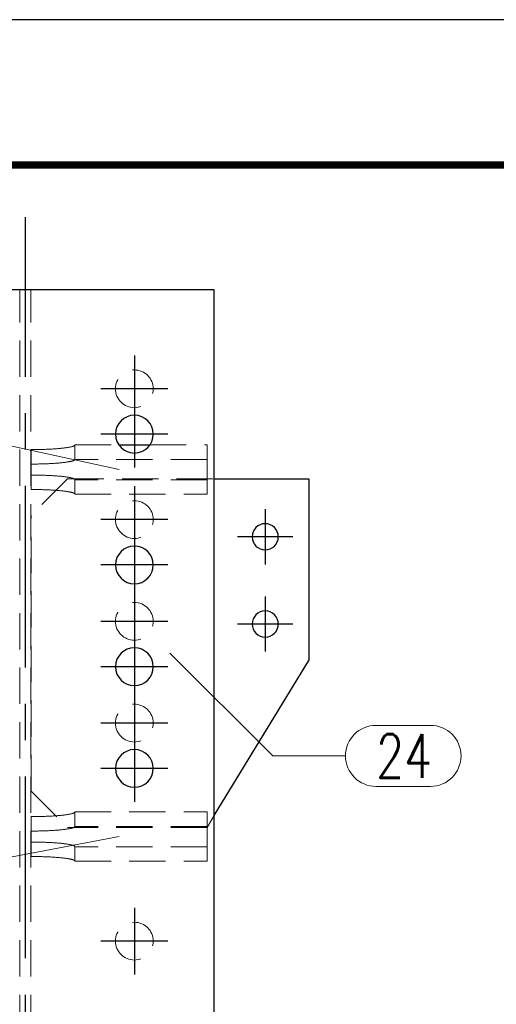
# Model space of a CAD drawing. Header units: millimetres. Extents: x 2097 to 3301, y 14853 to 15503.
# Tile 51 of 97: x 2558 to 2591, y 15407 to 15475. Entities that reach past the tile are written whole.
import ezdxf

# ---------------------------------------------------------------- set-up
doc = ezdxf.new("R2010")
doc.units = ezdxf.units.MM
doc.header["$LTSCALE"] = 10
doc.linetypes.add('HIDDEN', pattern=[0.375, 0.25, -0.125])
doc.linetypes.add('MITTE', pattern=[2, 1.25, -0.25, 0.25, -0.25])
doc.layers.get('Defpoints').update_dxf_attribs({"color": 1})
doc.layers.add('_FORMATKA', color=8, linetype='Continuous', plot=False)
for name, color, linetype, lineweight in [('_RAMKA', 7, 'Continuous', 35), ('PS_DIM', 4, 'Continuous', 13), ('PS_Hidden', 2, 'HIDDEN', 9), ('PS_Pos', 1, 'Continuous', 15), ('PS_SOLID', 7, 'Continuous', 30)]:
    doc.layers.add(name, color=color, linetype=linetype, lineweight=lineweight)
doc.layers.add('PS_MID', color=5, linetype='MITTE')
doc.styles.add('simplex', font='simplex.shx', dxfattribs={"width": 0.75})
doc.dimstyles.new('1_10_GŁ_DS1-LS10', dxfattribs={"dimtxt": 2, "dimasz": 2, "dimexe": 2, "dimexo": 5, "dimgap": 1, "dimtad": 1, "dimjust": 4, "dimdec": 0, "dimlfac": 10, "dimtxsty": 'simplex', "dimblk1": 'NONE', "dimsah": 1, "dimcen": 2, "dimclrd": 256, "dimclre": 256, "dimclrt": 3, "dimadec": 1, "dimazin": 0, "dimtfac": 1, "dimtdec": 0, "dimtmove": 2, "dimatfit": 3, "dimfxl": 1, "dimarcsym": 0})

# ---------------------------------------------------------------- blocks, each defined once
blk = doc.blocks.new('*D1406')
at = {"layer": 'Defpoints', "color": 0, "transparency": 16777216}
for p in [(2523.076, 15433.044), (2544.049, 15433.044), (2571.649, 15223.911)]:
    blk.add_point(p, dxfattribs=at)
at = {"layer": 'PS_DIM', "lineweight": -2, "transparency": 16777216}
for p, q in [((2539.049, 15433.044), (2521.076, 15433.044)), ((2523.076, 15223.911), (2523.076, 15431.044)), ((2566.649, 15223.911), (2521.076, 15223.911))]:
    blk.add_line(p, q, dxfattribs=at)
at = {"layer": 'PS_DIM', "transparency": 16777216}
blk.add_solid([(2522.743, 15431.044), (2523.409, 15431.044), (2523.076, 15433.044)], dxfattribs=at)
at = {"layer": 'PS_DIM', "color": 3, "transparency": 16777216, "insert": (2526.739, 15435.064), "char_height": 2, "attachment_point": 5, "rotation": 0.0573, "style": 'simplex'}
blk.add_mtext('6470', dxfattribs=at)
blk = doc.blocks.new('_None')
blk = doc.blocks.new('*D1407')
at = {"layer": 'Defpoints', "color": 0, "transparency": 16777216}
for p in [(2523.076, 15439.044), (2544.049, 15439.044), (2571.649, 15223.911)]:
    blk.add_point(p, dxfattribs=at)
at = {"layer": 'PS_DIM', "lineweight": -2, "transparency": 16777216}
for p, q in [((2539.049, 15439.044), (2521.076, 15439.044)), ((2523.076, 15223.911), (2523.076, 15437.044)), ((2566.649, 15223.911), (2521.076, 15223.911))]:
    blk.add_line(p, q, dxfattribs=at)
at = {"layer": 'PS_DIM', "transparency": 16777216}
blk.add_solid([(2522.743, 15437.044), (2523.409, 15437.044), (2523.076, 15439.044)], dxfattribs=at)
at = {"layer": 'PS_DIM', "color": 3, "transparency": 16777216, "insert": (2526.739, 15441.064), "char_height": 2, "attachment_point": 5, "rotation": 0.0573, "style": 'simplex'}
blk.add_mtext('6530', dxfattribs=at)
blk = doc.blocks.new('*D1408')
at = {"layer": 'Defpoints', "color": 0, "transparency": 16777216}
for p in [(2523.076, 15456.044), (2555.539, 15456.044), (2571.649, 15223.911)]:
    blk.add_point(p, dxfattribs=at)
at = {"layer": 'PS_DIM', "lineweight": -2, "transparency": 16777216}
for p, q in [((2550.539, 15456.044), (2521.076, 15456.044)), ((2523.076, 15223.911), (2523.076, 15454.044)), ((2566.649, 15223.911), (2521.076, 15223.911))]:
    blk.add_line(p, q, dxfattribs=at)
at = {"layer": 'PS_DIM', "transparency": 16777216}
blk.add_solid([(2522.743, 15454.044), (2523.409, 15454.044), (2523.076, 15456.044)], dxfattribs=at)
at = {"layer": 'PS_DIM', "color": 3, "transparency": 16777216, "insert": (2526.739, 15458.064), "char_height": 2, "attachment_point": 5, "rotation": 0.0573, "style": 'simplex'}
blk.add_mtext('6700', dxfattribs=at)
blk = doc.blocks.new('*X512')
at = {"color": 1}
for p, q in [((2768.599, 15431.044), (2775.67, 15423.973)), ((2782.77, 15426.073), (2786.52, 15426.073)), ((2775.67, 15423.973), (2780.67, 15423.973)), ((2782.77, 15421.873), (2786.52, 15421.873))]:
    blk.add_line(p, q, dxfattribs=at)
for centre, start, end in [((2782.77, 15423.973), 90, 270), ((2786.52, 15423.973), 270, 90)]:
    blk.add_arc(centre, 2.1, start, end, dxfattribs=at)
at = {"color": 2, "style": 'simplex', "width": 0.75}
blk.add_text('24', height=3, dxfattribs=at).set_placement((2782.77, 15422.473))
blk = doc.blocks.new('*X513')
at = {"color": 1}
for p, q in [((2733.027, 15450.392), (2736.67, 15450.392)), ((2738.77, 15448.292), (2743.77, 15448.292)), ((2765.099, 15443.671), (2743.77, 15448.292)), ((2733.027, 15446.192), (2736.67, 15446.192))]:
    blk.add_line(p, q, dxfattribs=at)
for centre, start, end in [((2733.027, 15448.292), 90, 270), ((2736.67, 15448.292), 270, 90)]:
    blk.add_arc(centre, 2.1, start, end, dxfattribs=at)
at = {"color": 2, "style": 'simplex', "width": 0.75}
blk.add_text('33', height=3, dxfattribs=at).set_placement((2733.027, 15446.792))
blk = doc.blocks.new('*X516')
at = {"color": 1}
for p, q in [((2765.099, 15418.422), (2745.127, 15414.663)), ((2734.385, 15416.763), (2738.027, 15416.763)), ((2740.127, 15414.663), (2745.127, 15414.663)), ((2734.385, 15412.563), (2738.027, 15412.563))]:
    blk.add_line(p, q, dxfattribs=at)
for centre, start, end in [((2734.385, 15414.663), 90, 270), ((2738.027, 15414.663), 270, 90)]:
    blk.add_arc(centre, 2.1, start, end, dxfattribs=at)
at = {"color": 2, "style": 'simplex', "width": 0.75}
blk.add_text('33', height=3, dxfattribs=at).set_placement((2734.385, 15413.163))

msp = doc.modelspace()

# ---------------------------------------------------------------- linework, layer by layer
at = {"layer": '_FORMATKA', "lineweight": -3}
msp.add_lwpolyline([(2099.355, 14880.621), (3299.355, 14880.621), (3299.355, 15474.621), (2099.355, 15474.621)], close=True, dxfattribs=at)
at = {"layer": '_RAMKA', "lineweight": -3, "const_width": 0.5}
msp.add_lwpolyline([(2129.355, 14890.621), (3289.355, 14890.621), (3289.355, 15464.621), (2129.355, 15464.621)], close=True, dxfattribs=at)
at = {"layer": 'PS_Hidden', "color": 2, "linetype": 'HIDDEN'}
for p, q in [((2558.274, 15330.044), (2558.274, 15456.044)), ((2559.024, 15330.044), (2559.024, 15456.044)), ((2559.049, 15443.293), (2559.049, 15445.044)), ((2559.125, 15445.044), (2559.049, 15445.044)), ((2559.049, 15445.044), (2559.049, 15445.044)), ((2559.2, 15445.045), (2559.125, 15445.044)), ((2559.276, 15445.045), (2559.2, 15445.045)), ((2559.352, 15445.046), (2559.276, 15445.045)), ((2559.428, 15445.047), (2559.352, 15445.046)), ((2559.503, 15445.048), (2559.428, 15445.047)), ((2559.578, 15445.049), (2559.503, 15445.048)), ((2559.652, 15445.051), (2559.578, 15445.049)), ((2559.727, 15445.052), (2559.652, 15445.051)), ((2559.8, 15445.054), (2559.727, 15445.052)), ((2559.874, 15445.056), (2559.8, 15445.054)), ((2559.947, 15445.059), (2559.874, 15445.056)), ((2560.019, 15445.061), (2559.947, 15445.059)), ((2560.09, 15445.064), (2560.019, 15445.061)), ((2560.161, 15445.067), (2560.09, 15445.064)), ((2560.232, 15445.07), (2560.161, 15445.067)), ((2560.301, 15445.073), (2560.232, 15445.07)), ((2560.37, 15445.077), (2560.301, 15445.073)), ((2560.438, 15445.08), (2560.37, 15445.077)), ((2560.504, 15445.084), (2560.438, 15445.08)), ((2560.57, 15445.088), (2560.504, 15445.084)), ((2560.635, 15445.092), (2560.57, 15445.088)), ((2560.699, 15445.097), (2560.635, 15445.092)), ((2560.762, 15445.101), (2560.699, 15445.097)), ((2560.824, 15445.106), (2560.762, 15445.101)), ((2560.885, 15445.111), (2560.824, 15445.106)), ((2560.944, 15445.116), (2560.885, 15445.111)), ((2561.003, 15445.121), (2560.944, 15445.116)), ((2561.06, 15445.126), (2561.003, 15445.121)), ((2561.115, 15445.132), (2561.06, 15445.126)), ((2561.17, 15445.137), (2561.115, 15445.132)), ((2561.223, 15445.143), (2561.17, 15445.137)), ((2561.275, 15445.149), (2561.223, 15445.143)), ((2561.325, 15445.155), (2561.275, 15445.149)), ((2561.374, 15445.161), (2561.325, 15445.155)), ((2561.421, 15445.168), (2561.374, 15445.161)), ((2561.467, 15445.174), (2561.421, 15445.168)), ((2561.511, 15445.181), (2561.467, 15445.174)), ((2561.553, 15445.187), (2561.511, 15445.181)), ((2561.594, 15445.194), (2561.553, 15445.187)), ((2561.634, 15445.201), (2561.594, 15445.194)), ((2561.672, 15445.208), (2561.634, 15445.201)), ((2561.708, 15445.215), (2561.672, 15445.208)), ((2561.742, 15445.222), (2561.708, 15445.215)), ((2561.775, 15445.23), (2561.742, 15445.222)), ((2561.805, 15445.237), (2561.775, 15445.23)), ((2561.834, 15445.244), (2561.805, 15445.237)), ((2561.862, 15445.252), (2561.834, 15445.244)), ((2561.887, 15445.26), (2561.862, 15445.252)), ((2561.911, 15445.267), (2561.887, 15445.26)), ((2561.933, 15445.275), (2561.911, 15445.267)), ((2561.953, 15445.283), (2561.933, 15445.275)), ((2561.971, 15445.291), (2561.953, 15445.283)), ((2561.987, 15445.298), (2561.971, 15445.291)), ((2562.001, 15445.306), (2561.987, 15445.298)), ((2562.014, 15445.314), (2562.001, 15445.306)), ((2562.024, 15445.322), (2562.014, 15445.314)), ((2562.033, 15445.33), (2562.024, 15445.322)), ((2562.04, 15445.338), (2562.033, 15445.33)), ((2562.045, 15445.346), (2562.04, 15445.338)), ((2562.048, 15445.354), (2562.045, 15445.346)), ((2562.049, 15445.363), (2562.048, 15445.354)), ((2562.049, 15445.363), (2565.085, 15445.363)), ((2562.049, 15444.368), (2562.049, 15445.363)), ((2567.212, 15445.363), (2571.149, 15445.363)), ((2571.149, 15445.363), (2571.149, 15442.975)), ((2559.049, 15444.05), (2559.125, 15444.05)), ((2559.125, 15444.05), (2559.2, 15444.05)), ((2559.2, 15444.05), (2559.276, 15444.051)), ((2559.276, 15444.051), (2559.352, 15444.051)), ((2559.352, 15444.051), (2559.428, 15444.052)), ((2559.428, 15444.052), (2559.503, 15444.053)), ((2559.503, 15444.053), (2559.578, 15444.055)), ((2559.578, 15444.055), (2559.652, 15444.056)), ((2559.652, 15444.056), (2559.727, 15444.058)), ((2559.727, 15444.058), (2559.8, 15444.06)), ((2559.8, 15444.06), (2559.874, 15444.062)), ((2559.874, 15444.062), (2559.947, 15444.064)), ((2559.947, 15444.064), (2560.019, 15444.067)), ((2560.019, 15444.067), (2560.09, 15444.07)), ((2560.09, 15444.07), (2560.161, 15444.072)), ((2560.161, 15444.072), (2560.232, 15444.076)), ((2560.232, 15444.076), (2560.301, 15444.079)), ((2560.301, 15444.079), (2560.37, 15444.082)), ((2560.37, 15444.082), (2560.438, 15444.086)), ((2560.438, 15444.086), (2560.504, 15444.09)), ((2560.504, 15444.09), (2560.57, 15444.094)), ((2560.57, 15444.094), (2560.635, 15444.098)), ((2560.635, 15444.098), (2560.699, 15444.102)), ((2560.699, 15444.102), (2560.762, 15444.107)), ((2560.762, 15444.107), (2560.824, 15444.112)), ((2560.824, 15444.112), (2560.885, 15444.116)), ((2560.885, 15444.116), (2560.944, 15444.121)), ((2560.944, 15444.121), (2561.003, 15444.127)), ((2561.003, 15444.127), (2561.06, 15444.132)), ((2561.06, 15444.132), (2561.115, 15444.137)), ((2561.115, 15444.137), (2561.17, 15444.143)), ((2561.17, 15444.143), (2561.223, 15444.149)), ((2561.223, 15444.149), (2561.275, 15444.155)), ((2561.275, 15444.155), (2561.325, 15444.161)), ((2561.325, 15444.161), (2561.374, 15444.167)), ((2561.374, 15444.167), (2561.421, 15444.173)), ((2561.421, 15444.173), (2561.467, 15444.18)), ((2561.467, 15444.18), (2561.511, 15444.186)), ((2561.511, 15444.186), (2561.553, 15444.193)), ((2561.553, 15444.193), (2561.594, 15444.2)), ((2561.594, 15444.2), (2561.634, 15444.207)), ((2561.634, 15444.207), (2561.672, 15444.214)), ((2561.672, 15444.214), (2561.708, 15444.221)), ((2561.708, 15444.221), (2561.742, 15444.228)), ((2561.742, 15444.228), (2561.775, 15444.235)), ((2561.775, 15444.235), (2561.805, 15444.243)), ((2561.805, 15444.243), (2561.834, 15444.25)), ((2561.834, 15444.25), (2561.862, 15444.258)), ((2561.862, 15444.258), (2561.887, 15444.265)), ((2561.887, 15444.265), (2561.911, 15444.273)), ((2561.911, 15444.273), (2561.933, 15444.281)), ((2561.933, 15444.281), (2561.953, 15444.288)), ((2561.953, 15444.288), (2561.971, 15444.296)), ((2561.971, 15444.296), (2561.987, 15444.304)), ((2561.987, 15444.304), (2562.001, 15444.312)), ((2562.001, 15444.312), (2562.014, 15444.32)), ((2562.014, 15444.32), (2562.024, 15444.328)), ((2562.024, 15444.328), (2562.033, 15444.336)), ((2562.033, 15444.336), (2562.04, 15444.344)), ((2562.04, 15444.344), (2562.045, 15444.352)), ((2562.045, 15444.352), (2562.048, 15444.36)), ((2562.048, 15444.36), (2562.049, 15444.368)), ((2571.149, 15444.368), (2562.049, 15444.368)), ((2559.049, 15442.299), (2559.049, 15443.293)), ((2559.049, 15443.293), (2559.125, 15443.293)), ((2561.549, 15443.044), (2559.049, 15440.544)), ((2559.125, 15443.293), (2559.2, 15443.293)), ((2559.2, 15443.293), (2559.276, 15443.292)), ((2559.276, 15443.292), (2559.352, 15443.291)), ((2559.352, 15443.291), (2559.428, 15443.291)), ((2559.428, 15443.291), (2559.503, 15443.289)), ((2559.503, 15443.289), (2559.578, 15443.288)), ((2559.578, 15443.288), (2559.652, 15443.287)), ((2559.652, 15443.287), (2559.727, 15443.285)), ((2559.727, 15443.285), (2559.8, 15443.283)), ((2559.8, 15443.283), (2559.874, 15443.281)), ((2559.874, 15443.281), (2559.947, 15443.278)), ((2559.947, 15443.278), (2560.019, 15443.276)), ((2560.019, 15443.276), (2560.09, 15443.273)), ((2560.09, 15443.273), (2560.161, 15443.27)), ((2560.161, 15443.27), (2560.232, 15443.267)), ((2560.232, 15443.267), (2560.301, 15443.264)), ((2560.301, 15443.264), (2560.37, 15443.261)), ((2560.37, 15443.261), (2560.438, 15443.257)), ((2560.438, 15443.257), (2560.504, 15443.253)), ((2560.504, 15443.253), (2560.57, 15443.249)), ((2560.57, 15443.249), (2560.635, 15443.245)), ((2560.635, 15443.245), (2560.699, 15443.241)), ((2560.699, 15443.241), (2560.762, 15443.236)), ((2560.762, 15443.236), (2560.824, 15443.231)), ((2560.824, 15443.231), (2560.885, 15443.226)), ((2560.885, 15443.226), (2560.944, 15443.221)), ((2560.944, 15443.221), (2561.003, 15443.216)), ((2561.003, 15443.216), (2561.06, 15443.211)), ((2561.06, 15443.211), (2561.115, 15443.205)), ((2561.115, 15443.205), (2561.17, 15443.2)), ((2561.17, 15443.2), (2561.223, 15443.194)), ((2561.223, 15443.194), (2561.275, 15443.188)), ((2561.275, 15443.188), (2561.325, 15443.182)), ((2561.325, 15443.182), (2561.374, 15443.176)), ((2561.374, 15443.176), (2561.421, 15443.17)), ((2561.421, 15443.17), (2561.467, 15443.163)), ((2561.467, 15443.163), (2561.511, 15443.157)), ((2561.511, 15443.157), (2561.553, 15443.15)), ((2561.549, 15443.044), (2571.649, 15443.044)), ((2561.553, 15443.15), (2561.594, 15443.143)), ((2561.594, 15443.143), (2561.634, 15443.136)), ((2561.634, 15443.136), (2561.672, 15443.129)), ((2561.672, 15443.129), (2561.708, 15443.122)), ((2561.708, 15443.122), (2561.742, 15443.115)), ((2561.742, 15443.115), (2561.775, 15443.108)), ((2561.775, 15443.108), (2561.805, 15443.1)), ((2561.805, 15443.1), (2561.834, 15443.093)), ((2561.834, 15443.093), (2561.862, 15443.085)), ((2561.862, 15443.085), (2561.887, 15443.078)), ((2561.887, 15443.078), (2561.911, 15443.07)), ((2561.911, 15443.07), (2561.933, 15443.062)), ((2561.933, 15443.062), (2561.953, 15443.054)), ((2561.953, 15443.054), (2561.971, 15443.047)), ((2561.971, 15443.047), (2561.987, 15443.039)), ((2561.987, 15443.039), (2562.001, 15443.031)), ((2562.001, 15443.031), (2562.014, 15443.023)), ((2562.014, 15443.023), (2562.024, 15443.015)), ((2562.024, 15443.015), (2562.033, 15443.007)), ((2562.033, 15443.007), (2562.04, 15442.999)), ((2562.04, 15442.999), (2562.045, 15442.991)), ((2562.045, 15442.991), (2562.048, 15442.983)), ((2562.048, 15442.983), (2562.049, 15442.975)), ((2562.049, 15442.975), (2562.049, 15441.98)), ((2571.149, 15442.975), (2562.049, 15442.975)), ((2571.149, 15441.98), (2571.149, 15442.975)), ((2559.125, 15442.299), (2559.049, 15442.299)), ((2559.2, 15442.298), (2559.125, 15442.299)), ((2559.276, 15442.298), (2559.2, 15442.298)), ((2559.352, 15442.297), (2559.276, 15442.298)), ((2559.428, 15442.296), (2559.352, 15442.297)), ((2559.503, 15442.295), (2559.428, 15442.296)), ((2559.578, 15442.294), (2559.503, 15442.295)), ((2559.652, 15442.292), (2559.578, 15442.294)), ((2559.727, 15442.29), (2559.652, 15442.292)), ((2559.8, 15442.289), (2559.727, 15442.29)), ((2559.874, 15442.286), (2559.8, 15442.289)), ((2559.947, 15442.284), (2559.874, 15442.286)), ((2560.019, 15442.282), (2559.947, 15442.284)), ((2560.09, 15442.279), (2560.019, 15442.282)), ((2560.161, 15442.276), (2560.09, 15442.279)), ((2560.232, 15442.273), (2560.161, 15442.276)), ((2560.301, 15442.27), (2560.232, 15442.273)), ((2560.37, 15442.266), (2560.301, 15442.27)), ((2560.438, 15442.263), (2560.37, 15442.266)), ((2560.504, 15442.259), (2560.438, 15442.263)), ((2560.57, 15442.255), (2560.504, 15442.259)), ((2560.635, 15442.251), (2560.57, 15442.255)), ((2560.699, 15442.246), (2560.635, 15442.251)), ((2560.762, 15442.242), (2560.699, 15442.246)), ((2560.824, 15442.237), (2560.762, 15442.242)), ((2560.885, 15442.232), (2560.824, 15442.237)), ((2560.944, 15442.227), (2560.885, 15442.232)), ((2561.003, 15442.222), (2560.944, 15442.227)), ((2561.06, 15442.217), (2561.003, 15442.222)), ((2561.115, 15442.211), (2561.06, 15442.217)), ((2561.17, 15442.205), (2561.115, 15442.211)), ((2561.223, 15442.2), (2561.17, 15442.205)), ((2561.275, 15442.194), (2561.223, 15442.2)), ((2561.325, 15442.188), (2561.275, 15442.194)), ((2561.374, 15442.182), (2561.325, 15442.188)), ((2561.421, 15442.175), (2561.374, 15442.182)), ((2561.467, 15442.169), (2561.421, 15442.175)), ((2561.511, 15442.162), (2561.467, 15442.169)), ((2561.553, 15442.156), (2561.511, 15442.162)), ((2561.594, 15442.149), (2561.553, 15442.156)), ((2561.634, 15442.142), (2561.594, 15442.149)), ((2561.672, 15442.135), (2561.634, 15442.142)), ((2561.708, 15442.128), (2561.672, 15442.135)), ((2561.742, 15442.121), (2561.708, 15442.128)), ((2561.775, 15442.113), (2561.742, 15442.121)), ((2561.805, 15442.106), (2561.775, 15442.113)), ((2561.834, 15442.098), (2561.805, 15442.106)), ((2561.862, 15442.091), (2561.834, 15442.098)), ((2561.887, 15442.083), (2561.862, 15442.091)), ((2561.911, 15442.076), (2561.887, 15442.083)), ((2561.933, 15442.068), (2561.911, 15442.076)), ((2561.953, 15442.06), (2561.933, 15442.068)), ((2561.971, 15442.052), (2561.953, 15442.06)), ((2561.987, 15442.044), (2561.971, 15442.052)), ((2562.001, 15442.037), (2561.987, 15442.044)), ((2562.014, 15442.029), (2562.001, 15442.037)), ((2562.024, 15442.021), (2562.014, 15442.029)), ((2562.033, 15442.013), (2562.024, 15442.021)), ((2562.04, 15442.005), (2562.033, 15442.013)), ((2562.045, 15441.996), (2562.04, 15442.005)), ((2562.048, 15441.988), (2562.045, 15441.996)), ((2562.049, 15441.98), (2562.048, 15441.988)), ((2562.049, 15441.98), (2571.149, 15441.98)), ((2559.049, 15421.544), (2559.049, 15440.544)), ((2559.049, 15421.544), (2561.549, 15419.044)), ((2559.049, 15418.043), (2559.049, 15419.794)), ((2559.125, 15419.794), (2559.049, 15419.794)), ((2559.2, 15419.795), (2559.125, 15419.794)), ((2559.276, 15419.795), (2559.2, 15419.795)), ((2559.352, 15419.796), (2559.276, 15419.795)), ((2559.428, 15419.797), (2559.352, 15419.796)), ((2559.503, 15419.798), (2559.428, 15419.797)), ((2559.578, 15419.799), (2559.503, 15419.798)), ((2559.652, 15419.801), (2559.578, 15419.799)), ((2559.727, 15419.802), (2559.652, 15419.801)), ((2559.8, 15419.804), (2559.727, 15419.802)), ((2559.874, 15419.807), (2559.8, 15419.804)), ((2559.947, 15419.809), (2559.874, 15419.807)), ((2560.019, 15419.811), (2559.947, 15419.809)), ((2560.09, 15419.814), (2560.019, 15419.811)), ((2560.161, 15419.817), (2560.09, 15419.814)), ((2560.232, 15419.82), (2560.161, 15419.817)), ((2560.301, 15419.823), (2560.232, 15419.82)), ((2560.37, 15419.827), (2560.301, 15419.823)), ((2560.438, 15419.83), (2560.37, 15419.827)), ((2560.504, 15419.834), (2560.438, 15419.83)), ((2560.57, 15419.838), (2560.504, 15419.834)), ((2560.635, 15419.842), (2560.57, 15419.838)), ((2560.699, 15419.847), (2560.635, 15419.842)), ((2560.762, 15419.851), (2560.699, 15419.847)), ((2560.824, 15419.856), (2560.762, 15419.851)), ((2560.885, 15419.861), (2560.824, 15419.856)), ((2560.944, 15419.866), (2560.885, 15419.861)), ((2561.003, 15419.871), (2560.944, 15419.866)), ((2561.06, 15419.876), (2561.003, 15419.871)), ((2561.115, 15419.882), (2561.06, 15419.876)), ((2561.17, 15419.887), (2561.115, 15419.882)), ((2561.223, 15419.893), (2561.17, 15419.887)), ((2561.275, 15419.899), (2561.223, 15419.893)), ((2561.325, 15419.905), (2561.275, 15419.899)), ((2561.374, 15419.911), (2561.325, 15419.905)), ((2561.421, 15419.918), (2561.374, 15419.911)), ((2561.467, 15419.924), (2561.421, 15419.918)), ((2561.511, 15419.931), (2561.467, 15419.924)), ((2561.553, 15419.937), (2561.511, 15419.931)), ((2561.594, 15419.944), (2561.553, 15419.937)), ((2561.634, 15419.951), (2561.594, 15419.944)), ((2561.672, 15419.958), (2561.634, 15419.951)), ((2561.708, 15419.965), (2561.672, 15419.958)), ((2561.742, 15419.972), (2561.708, 15419.965)), ((2561.775, 15419.98), (2561.742, 15419.972)), ((2561.805, 15419.987), (2561.775, 15419.98)), ((2561.834, 15419.995), (2561.805, 15419.987)), ((2561.862, 15420.002), (2561.834, 15419.995)), ((2561.887, 15420.01), (2561.862, 15420.002)), ((2561.911, 15420.017), (2561.887, 15420.01)), ((2561.933, 15420.025), (2561.911, 15420.017)), ((2561.953, 15420.033), (2561.933, 15420.025)), ((2561.971, 15420.041), (2561.953, 15420.033)), ((2561.987, 15420.049), (2561.971, 15420.041)), ((2562.001, 15420.056), (2561.987, 15420.049)), ((2562.014, 15420.064), (2562.001, 15420.056)), ((2562.024, 15420.072), (2562.014, 15420.064)), ((2562.033, 15420.08), (2562.024, 15420.072)), ((2562.04, 15420.088), (2562.033, 15420.08)), ((2562.045, 15420.096), (2562.04, 15420.088)), ((2562.048, 15420.105), (2562.045, 15420.096)), ((2562.049, 15420.113), (2562.048, 15420.105)), ((2562.049, 15420.113), (2571.149, 15420.113)), ((2562.049, 15419.118), (2562.049, 15420.113)), ((2571.149, 15420.113), (2571.149, 15417.725)), ((2571.149, 15419.044), (2571.649, 15419.866)), ((2571.149, 15419.044), (2561.549, 15419.044)), ((2561.708, 15418.971), (2561.742, 15418.978)), ((2561.742, 15418.978), (2561.775, 15418.985)), ((2561.775, 15418.985), (2561.805, 15418.993)), ((2561.805, 15418.993), (2561.834, 15419)), ((2561.834, 15419), (2561.862, 15419.008)), ((2561.862, 15419.008), (2561.887, 15419.015)), ((2561.887, 15419.015), (2561.911, 15419.023)), ((2561.911, 15419.023), (2561.933, 15419.031)), ((2561.933, 15419.031), (2561.953, 15419.038)), ((2561.953, 15419.038), (2561.971, 15419.046)), ((2561.971, 15419.046), (2561.987, 15419.054)), ((2561.987, 15419.054), (2562.001, 15419.062)), ((2562.001, 15419.062), (2562.014, 15419.07)), ((2562.014, 15419.07), (2562.024, 15419.078)), ((2562.024, 15419.078), (2562.033, 15419.086)), ((2562.033, 15419.086), (2562.04, 15419.094)), ((2562.04, 15419.094), (2562.045, 15419.102)), ((2562.045, 15419.102), (2562.048, 15419.11)), ((2562.048, 15419.11), (2562.049, 15419.118)), ((2571.149, 15419.118), (2562.049, 15419.118)), ((2559.049, 15418.8), (2559.125, 15418.8)), ((2559.125, 15418.8), (2559.2, 15418.8)), ((2559.2, 15418.8), (2559.276, 15418.801)), ((2559.276, 15418.801), (2559.352, 15418.802)), ((2559.352, 15418.802), (2559.428, 15418.802)), ((2559.428, 15418.802), (2559.503, 15418.804)), ((2559.503, 15418.804), (2559.578, 15418.805)), ((2559.578, 15418.805), (2559.652, 15418.806)), ((2559.652, 15418.806), (2559.727, 15418.808)), ((2559.727, 15418.808), (2559.8, 15418.81)), ((2559.8, 15418.81), (2559.874, 15418.812)), ((2559.874, 15418.812), (2559.947, 15418.814)), ((2559.947, 15418.814), (2560.019, 15418.817)), ((2560.019, 15418.817), (2560.09, 15418.82)), ((2560.09, 15418.82), (2560.161, 15418.823)), ((2560.161, 15418.823), (2560.232, 15418.826)), ((2560.232, 15418.826), (2560.301, 15418.829)), ((2560.301, 15418.829), (2560.37, 15418.832)), ((2560.37, 15418.832), (2560.438, 15418.836)), ((2560.438, 15418.836), (2560.504, 15418.84)), ((2560.504, 15418.84), (2560.57, 15418.844)), ((2560.57, 15418.844), (2560.635, 15418.848)), ((2560.635, 15418.848), (2560.699, 15418.852)), ((2560.699, 15418.852), (2560.762, 15418.857)), ((2560.762, 15418.857), (2560.824, 15418.862)), ((2560.824, 15418.862), (2560.885, 15418.866)), ((2560.885, 15418.866), (2560.944, 15418.872)), ((2560.944, 15418.872), (2561.003, 15418.877)), ((2561.003, 15418.877), (2561.06, 15418.882)), ((2561.06, 15418.882), (2561.115, 15418.888)), ((2561.115, 15418.888), (2561.17, 15418.893)), ((2561.17, 15418.893), (2561.223, 15418.899)), ((2561.223, 15418.899), (2561.275, 15418.905)), ((2561.275, 15418.905), (2561.325, 15418.911)), ((2561.325, 15418.911), (2561.374, 15418.917)), ((2561.374, 15418.917), (2561.421, 15418.923)), ((2561.421, 15418.923), (2561.467, 15418.93)), ((2561.467, 15418.93), (2561.511, 15418.936)), ((2561.511, 15418.936), (2561.553, 15418.943)), ((2561.553, 15418.943), (2561.594, 15418.95)), ((2561.594, 15418.95), (2561.634, 15418.957)), ((2561.634, 15418.957), (2561.672, 15418.964)), ((2561.672, 15418.964), (2561.708, 15418.971)), ((2559.049, 15417.049), (2559.049, 15418.043)), ((2559.049, 15418.043), (2559.125, 15418.043)), ((2559.125, 15418.043), (2559.2, 15418.043)), ((2559.2, 15418.043), (2559.276, 15418.042)), ((2559.276, 15418.042), (2559.352, 15418.042)), ((2559.352, 15418.042), (2559.428, 15418.041)), ((2559.428, 15418.041), (2559.503, 15418.04)), ((2559.503, 15418.04), (2559.578, 15418.038)), ((2559.578, 15418.038), (2559.652, 15418.037)), ((2559.652, 15418.037), (2559.727, 15418.035)), ((2559.727, 15418.035), (2559.8, 15418.033)), ((2559.8, 15418.033), (2559.874, 15418.031)), ((2559.874, 15418.031), (2559.947, 15418.029)), ((2559.947, 15418.029), (2560.019, 15418.026)), ((2560.019, 15418.026), (2560.09, 15418.023)), ((2560.09, 15418.023), (2560.161, 15418.02)), ((2560.161, 15418.02), (2560.232, 15418.017)), ((2560.232, 15418.017), (2560.301, 15418.014)), ((2560.301, 15418.014), (2560.37, 15418.011)), ((2560.37, 15418.011), (2560.438, 15418.007)), ((2560.438, 15418.007), (2560.504, 15418.003)), ((2560.504, 15418.003), (2560.57, 15417.999)), ((2560.57, 15417.999), (2560.635, 15417.995)), ((2560.635, 15417.995), (2560.699, 15417.991)), ((2560.699, 15417.991), (2560.762, 15417.986)), ((2560.762, 15417.986), (2560.824, 15417.981)), ((2560.824, 15417.981), (2560.885, 15417.977)), ((2560.885, 15417.977), (2560.944, 15417.972)), ((2560.944, 15417.972), (2561.003, 15417.966)), ((2561.003, 15417.966), (2561.06, 15417.961)), ((2561.06, 15417.961), (2561.115, 15417.956)), ((2561.115, 15417.956), (2561.17, 15417.95)), ((2561.17, 15417.95), (2561.223, 15417.944)), ((2561.223, 15417.944), (2561.275, 15417.938)), ((2561.275, 15417.938), (2561.325, 15417.932)), ((2561.325, 15417.932), (2561.374, 15417.926)), ((2561.374, 15417.926), (2561.421, 15417.92)), ((2561.421, 15417.92), (2561.467, 15417.913)), ((2561.467, 15417.913), (2561.511, 15417.907)), ((2561.511, 15417.907), (2561.553, 15417.9)), ((2561.553, 15417.9), (2561.594, 15417.893)), ((2561.594, 15417.893), (2561.634, 15417.886)), ((2561.634, 15417.886), (2561.672, 15417.879)), ((2561.672, 15417.879), (2561.708, 15417.872)), ((2561.708, 15417.872), (2561.742, 15417.865)), ((2561.742, 15417.865), (2561.775, 15417.858)), ((2561.775, 15417.858), (2561.805, 15417.85)), ((2561.805, 15417.85), (2561.834, 15417.843)), ((2561.834, 15417.843), (2561.862, 15417.835)), ((2561.862, 15417.835), (2561.887, 15417.828)), ((2561.887, 15417.828), (2561.911, 15417.82)), ((2561.911, 15417.82), (2561.933, 15417.812)), ((2561.933, 15417.812), (2561.953, 15417.805)), ((2561.953, 15417.805), (2561.971, 15417.797)), ((2561.971, 15417.797), (2561.987, 15417.789)), ((2561.987, 15417.789), (2562.001, 15417.781)), ((2562.001, 15417.781), (2562.014, 15417.773)), ((2562.014, 15417.773), (2562.024, 15417.765)), ((2562.024, 15417.765), (2562.033, 15417.757)), ((2562.033, 15417.757), (2562.04, 15417.749)), ((2562.04, 15417.749), (2562.045, 15417.741)), ((2562.045, 15417.741), (2562.048, 15417.733)), ((2562.048, 15417.733), (2562.049, 15417.725)), ((2562.049, 15417.725), (2562.049, 15416.73)), ((2571.149, 15417.725), (2562.049, 15417.725)), ((2562.049, 15417.725), (2562.049, 15417.725)), ((2571.149, 15416.73), (2571.149, 15417.725)), ((2559.125, 15417.049), (2559.049, 15417.049)), ((2559.049, 15417.049), (2559.049, 15417.049)), ((2559.2, 15417.048), (2559.125, 15417.049)), ((2559.276, 15417.048), (2559.2, 15417.048)), ((2559.352, 15417.047), (2559.276, 15417.048)), ((2559.428, 15417.046), (2559.352, 15417.047)), ((2559.503, 15417.045), (2559.428, 15417.046)), ((2559.578, 15417.044), (2559.503, 15417.045)), ((2559.652, 15417.042), (2559.578, 15417.044)), ((2559.727, 15417.041), (2559.652, 15417.042)), ((2559.8, 15417.039), (2559.727, 15417.041)), ((2559.874, 15417.037), (2559.8, 15417.039)), ((2559.947, 15417.034), (2559.874, 15417.037)), ((2560.019, 15417.032), (2559.947, 15417.034)), ((2560.09, 15417.029), (2560.019, 15417.032)), ((2560.161, 15417.026), (2560.09, 15417.029)), ((2560.232, 15417.023), (2560.161, 15417.026)), ((2560.301, 15417.02), (2560.232, 15417.023)), ((2560.37, 15417.016), (2560.301, 15417.02)), ((2560.438, 15417.013), (2560.37, 15417.016)), ((2560.504, 15417.009), (2560.438, 15417.013)), ((2560.57, 15417.005), (2560.504, 15417.009)), ((2560.635, 15417.001), (2560.57, 15417.005)), ((2560.699, 15416.996), (2560.635, 15417.001)), ((2560.762, 15416.992), (2560.699, 15416.996)), ((2560.824, 15416.987), (2560.762, 15416.992)), ((2560.885, 15416.982), (2560.824, 15416.987)), ((2560.944, 15416.977), (2560.885, 15416.982)), ((2561.003, 15416.972), (2560.944, 15416.977)), ((2561.06, 15416.967), (2561.003, 15416.972)), ((2561.115, 15416.961), (2561.06, 15416.967)), ((2561.17, 15416.956), (2561.115, 15416.961)), ((2561.223, 15416.95), (2561.17, 15416.956)), ((2561.275, 15416.944), (2561.223, 15416.95)), ((2561.325, 15416.938), (2561.275, 15416.944)), ((2561.374, 15416.932), (2561.325, 15416.938)), ((2561.421, 15416.925), (2561.374, 15416.932)), ((2561.467, 15416.919), (2561.421, 15416.925)), ((2561.511, 15416.912), (2561.467, 15416.919)), ((2561.553, 15416.906), (2561.511, 15416.912)), ((2561.594, 15416.899), (2561.553, 15416.906)), ((2561.634, 15416.892), (2561.594, 15416.899)), ((2561.672, 15416.885), (2561.634, 15416.892)), ((2561.708, 15416.878), (2561.672, 15416.885)), ((2561.742, 15416.871), (2561.708, 15416.878)), ((2561.775, 15416.863), (2561.742, 15416.871)), ((2561.805, 15416.856), (2561.775, 15416.863)), ((2561.834, 15416.849), (2561.805, 15416.856)), ((2561.862, 15416.841), (2561.834, 15416.849)), ((2561.887, 15416.833), (2561.862, 15416.841)), ((2561.911, 15416.826), (2561.887, 15416.833)), ((2561.933, 15416.818), (2561.911, 15416.826)), ((2561.953, 15416.81), (2561.933, 15416.818)), ((2561.971, 15416.802), (2561.953, 15416.81)), ((2561.987, 15416.795), (2561.971, 15416.802)), ((2562.001, 15416.787), (2561.987, 15416.795)), ((2562.014, 15416.779), (2562.001, 15416.787)), ((2562.024, 15416.771), (2562.014, 15416.779)), ((2562.033, 15416.763), (2562.024, 15416.771)), ((2562.04, 15416.755), (2562.033, 15416.763)), ((2562.045, 15416.747), (2562.04, 15416.755)), ((2562.048, 15416.739), (2562.045, 15416.747)), ((2562.049, 15416.73), (2562.048, 15416.739)), ((2562.049, 15416.73), (2571.149, 15416.73))]:
    msp.add_line(p, q, dxfattribs=at)
at = {"layer": 'PS_Hidden', "color": 2, "extrusion": (0, 0, -1)}
for centre in [(-2566.149, 15449.227), (-2566.149, 15440.227), (-2566.149, 15433.227), (-2566.149, 15426.227), (-2566.149, 15411.227)]:
    msp.add_circle(centre, 1.3, dxfattribs=at)
at = {"layer": 'PS_MID', "color": 5, "linetype": 'MITTE'}
for p, q in [((2558.649, 15330.044), (2558.649, 15461.044)), ((2566.149, 15451.527), (2566.149, 15446.927)), ((2568.449, 15449.227), (2563.849, 15449.227)), ((2566.149, 15448.41), (2566.149, 15443.81)), ((2568.449, 15446.11), (2563.849, 15446.11)), ((2566.149, 15442.527), (2566.149, 15437.927)), ((2575.149, 15440.944), (2575.149, 15437.144)), ((2568.449, 15440.227), (2563.849, 15440.227)), ((2566.149, 15439.41), (2566.149, 15434.81)), ((2577.049, 15439.044), (2573.249, 15439.044)), ((2568.449, 15437.11), (2563.849, 15437.11)), ((2566.149, 15435.527), (2566.149, 15430.927)), ((2575.149, 15434.944), (2575.149, 15431.144)), ((2568.449, 15433.227), (2563.849, 15433.227)), ((2577.049, 15433.044), (2573.249, 15433.044)), ((2566.149, 15432.41), (2566.149, 15427.81)), ((2568.449, 15430.11), (2563.849, 15430.11)), ((2566.149, 15428.527), (2566.149, 15423.927)), ((2568.449, 15426.227), (2563.849, 15426.227)), ((2566.149, 15425.41), (2566.149, 15420.81)), ((2568.449, 15423.11), (2563.849, 15423.11)), ((2566.149, 15413.527), (2566.149, 15408.927)), ((2568.449, 15411.227), (2563.849, 15411.227))]:
    msp.add_line(p, q, dxfattribs=at)
at = {"layer": 'PS_SOLID', "color": 7, "linetype": 'Continuous'}
for p, q in [((2571.649, 15456.044), (2545.649, 15456.044)), ((2571.649, 15330.044), (2571.649, 15456.044)), ((2565.085, 15445.363), (2567.212, 15445.363)), ((2571.649, 15443.044), (2578.149, 15443.044)), ((2578.149, 15443.044), (2578.149, 15430.544)), ((2571.649, 15419.866), (2578.149, 15430.544))]:
    msp.add_line(p, q, dxfattribs=at)
at = {"layer": 'PS_SOLID', "color": 7, "extrusion": (0, 0, -1)}
for centre, radius in [((-2566.149, 15446.11), 1.3), ((-2575.149, 15439.044), 0.9), ((-2566.149, 15437.11), 1.3), ((-2575.149, 15433.044), 0.9), ((-2566.149, 15430.11), 1.3), ((-2566.149, 15423.11), 1.3)]:
    msp.add_circle(centre, radius, dxfattribs=at)

# ---------------------------------------------------------------- block references
at = {"layer": 'PS_Pos'}
for name in ['*X513', '*X512', '*X516']:
    msp.add_blockref(name, (-200, 0), dxfattribs=at)

# ---------------------------------------------------------------- dimensions: what is measured, and where the dimension line sits
at = {"layer": 'PS_DIM'}
for base, p2, text, picture, middle in [((2523.076, 15456.044), (2555.539, 15456.044), '6700', '*D1408', (2526.739, 15458.064)), ((2523.076, 15439.044), (2544.049, 15439.044), '6530', '*D1407', (2526.739, 15441.064)), ((2523.076, 15433.044), (2544.049, 15433.044), '6470', '*D1406', (2526.739, 15435.064))]:
    dim = msp.add_linear_dim(base=base, p1=(2571.649, 15223.911), p2=p2, angle=90, text=text, dimstyle='1_10_GŁ_DS1-LS10', dxfattribs=at)
    dim.commit()
    dim.dimension.update_dxf_attribs({"geometry": picture, "text_midpoint": middle, "dimtype": 160, "text_rotation": 0.0573})

doc.saveas('drawing.dxf')
